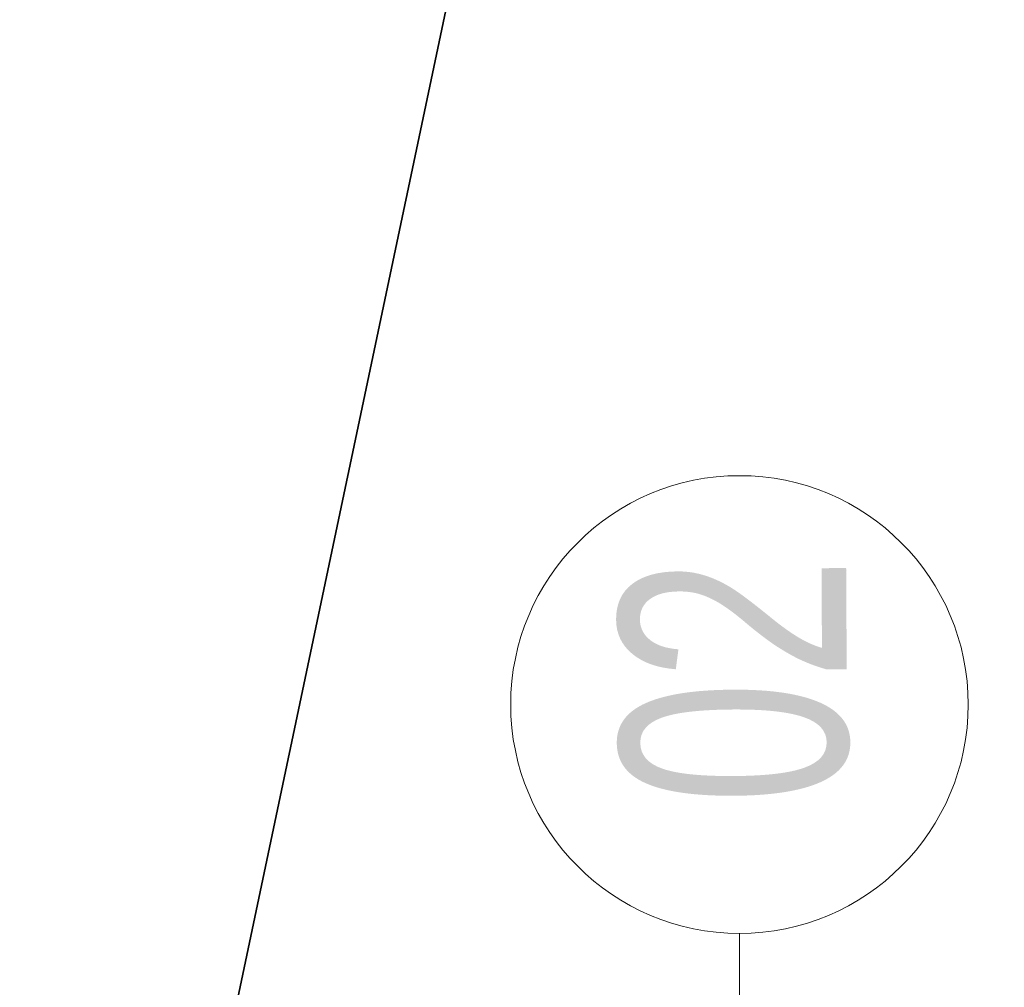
# Model space of a CAD drawing. Header units: inches. Extents: x 0 to 111471, y -105323 to 11070.
# Tile 135 of 256: x 42828 to 42898, y -27506 to -27438. Entities that reach past the tile are written whole.
import ezdxf

# ---------------------------------------------------------------- set-up
doc = ezdxf.new("R2010")
doc.units = ezdxf.units.IN
doc.header["$MEASUREMENT"] = 0
for name, color, linetype, lineweight in [('888 drzwi i okna', 4, 'Continuous', 0), ('888 opisy', 3, 'Continuous', 0), ('888 sciany istniejące', 2, 'Continuous', 35), ('888 wymiary', 1, 'Continuous', 0), ('Wymiary', 85, 'Continuous', 18)]:
    doc.layers.add(name, color=color, linetype=linetype, lineweight=lineweight)
doc.styles.add('TS 100_opisy', font='romans.shx', dxfattribs={"width": 0.7, "height": 16})
doc.styles.add('TS 100_wymiary', font='romans.shx', dxfattribs={"width": 0.7, "height": 16})
doc.dimstyles.new('Dim Style 100', dxfattribs={"dimtxt": 16, "dimasz": 12, "dimexe": 12, "dimexo": 2, "dimgap": 10, "dimtad": 1, "dimdec": 0, "dimzin": 9, "dimtxsty": 'TS 100_wymiary', "dimblk": 'ARCHTICK', "dimcen": 2.5, "dimdle": 12, "dimclrd": 256, "dimclrt": 2, "dimadec": 0, "dimazin": 2, "dimtfac": 1, "dimtdec": 0, "dimtix": 1, "dimtmove": 2, "dimatfit": 3, "dimfxl": 0, "dimlwd": -1, "dimarcsym": 0})

# ---------------------------------------------------------------- blocks, each defined once
blk = doc.blocks.new('_ArchTick')
at = {"layer": 'Wymiary', "color": 0, "const_width": 0.15}
blk.add_lwpolyline([(-0.5, -0.5), (0.5, 0.5)], dxfattribs=at)
blk = doc.blocks.new('*D620')
at = {"layer": '888 wymiary', "color": 0, "lineweight": -2}
for p, q in [((42847.795, -27349.993), (42847.795, -27317.993)), ((45080.513, -27350), (45080.513, -27318))]:
    blk.add_line(p, q, dxfattribs=at)
at = {"layer": '888 wymiary'}
blk.add_line((45092.513, -27330), (42835.795, -27329.993), dxfattribs=at)
at = {"layer": 'Defpoints', "color": 0}
for p in [(42847.795, -27329.993), (42847.794, -27545.572), (45080.513, -27545.578)]:
    blk.add_point(p, dxfattribs=at)
at = {"layer": '888 wymiary', "linetype": 'ByBlock', "xscale": 12, "yscale": 12, "zscale": 12}
for p, rotation in [((42847.795, -27329.993), 179.9998335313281), ((45080.513, -27330), 359.999833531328)]:
    blk.add_blockref('_ArchTick', p, dxfattribs=dict(at, rotation=rotation))
at = {"layer": '888 wymiary', "color": 2, "ltscale": 0.01, "insert": (43964.154, -27311.996), "char_height": 16, "attachment_point": 5, "rotation": 359.99983, "style": 'TS 100_wymiary'}
blk.add_mtext('2233', dxfattribs=at)

msp = doc.modelspace()

# ---------------------------------------------------------------- linework, layer by layer
at = {"layer": '888 drzwi i okna', "ltscale": 0.01}
msp.add_lwpolyline([(42879.101, -27502.282), (42879.101, -27568.247)], dxfattribs=at)
msp.add_circle((42879.101, -27486.154), 16.128, dxfattribs=at)
at = {"layer": '888 sciany istniejące', "elevation": -3}
msp.add_lwpolyline([(42774.421, -27683.751), (42773.868, -27686.412), (42804.546, -27692.792), (42873.918, -27363.57)], dxfattribs=at)

# ---------------------------------------------------------------- texts
at = {"layer": '888 opisy', "insert": (42870.713, -27493.241), "char_height": 16, "width": 780.26004, "attachment_point": 1, "rotation": 90.31602, "style": 'TS 100_opisy'}
msp.add_mtext('{\\fArial|b0|i0|c238|p34;02}', dxfattribs=at)

# ---------------------------------------------------------------- dimensions: what is measured, and where the dimension line sits
at = {"layer": '888 wymiary'}
dim = msp.add_aligned_dim(p1=(45080.513, -27545.578), p2=(42847.794, -27545.572), distance=-215.578, dimstyle='Dim Style 100', override={"dimtxsty": 'TS 100_wymiary'}, dxfattribs=at)
dim.commit()
dim.dimension.update_dxf_attribs({"geometry": '*D620', "text_midpoint": (43964.154, -27311.996)})

doc.saveas('drawing.dxf')
